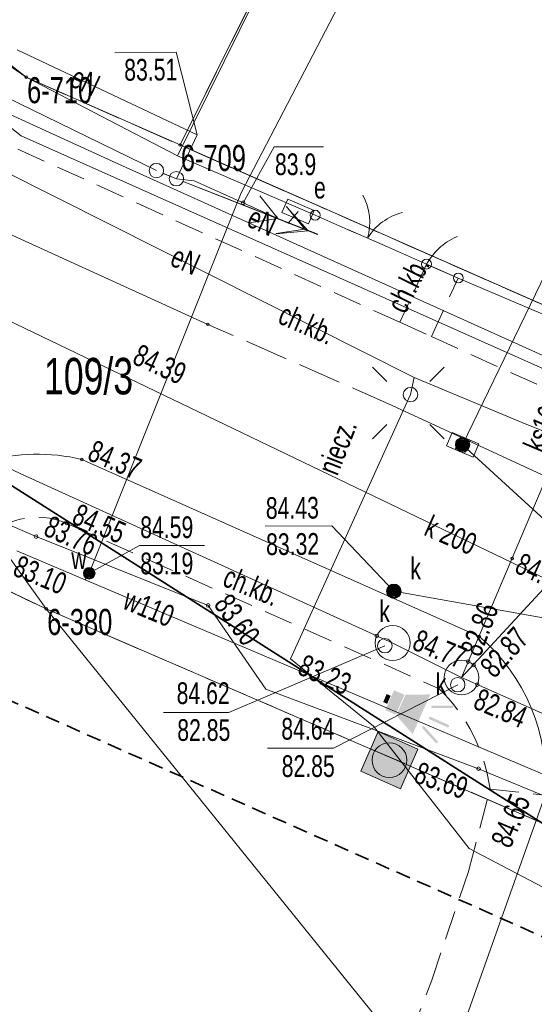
# Model space of a CAD drawing. Header units: metres. Extents: x -1013 to 1493497, y -5789518 to 1032.
# Tile 48 of 73: x -43 to -25, y 31 to 65. Entities that reach past the tile are written whole.
import ezdxf
from ezdxf.xclip import XClip

# ---------------------------------------------------------------- set-up
doc = ezdxf.new("R2010")
doc.units = ezdxf.units.M
doc.header["$MEASUREMENT"] = 0
doc.header["$XCLIPFRAME"] = 0
for name, pattern in [('2_KTCR02', [1.5, 1, -0.5]), ('2_KTJZ01', [2, 1.5, -0.5]), ('GUK', [2, 1.5, -0.5]), ('GUZ', [1, 0.5, -0.5]), ('Przerywana długa', [0.78, 0.5, -0.28])]:
    doc.linetypes.add(name, pattern=pattern)
doc.layers.add('700-L Mapa 1_100 dwg', color=7, linetype='Continuous')
doc.layers.add('711-L Wymiary opisy', color=7, linetype='Continuous')
for name, color, linetype, lineweight in [('703-L Płaszczyzny podejścia 2D3', 152, 'Continuous', 30), ('703-L Płaszczyzny podejścia 2D38', 171, 'Continuous', 35), ('711-L Wymiary opisy1', 7, 'Continuous', 13), ('725-L Sygnalizator świetlno-dźwiękowy1', 7, 'Continuous', 13), ('725-L Sygnalizator świetlno-dźwiękowy253', 2, 'Continuous', 13), ('725-L Sygnalizator świetlno-dźwiękowy85', 1, 'Continuous', 25), ('ex_02_DXF_MZ_500_4_Dzialki7', 9, 'Continuous', 18), ('ex_02_DXF_MZ_500_4_Kontury3', 9, 'Continuous', 18), ('ex_02_DXF_MZ_500_4_KTCR_D_L_17', 9, 'Continuous', 18), ('ex_02_DXF_MZ_500_4_KTCR_E_T_17', 9, 'Continuous', 18), ('ex_02_DXF_MZ_500_4_KTCR_L_17', 9, 'Continuous', 18), ('ex_02_DXF_MZ_500_4_KTJZ_L_07', 9, 'Continuous', 18), ('ex_02_DXF_MZ_500_4_KTKR_D_L_07', 9, 'Continuous', 18), ('ex_02_DXF_MZ_500_4_KTKR_L_07', 9, 'Continuous', 18), ('ex_02_DXF_MZ_500_4_KTOK_L_17', 9, 'Continuous', 18), ('ex_02_DXF_MZ_500_4_KTOK_L_37', 9, 'Continuous', 18), ('ex_02_DXF_MZ_500_4_KTOK_L_47', 9, 'Continuous', 18), ('ex_02_DXF_MZ_500_4_Numery_dzialek7', 9, 'Continuous', 18), ('ex_02_DXF_MZ_500_4_Numery_punktow7', 9, 'Continuous', 18), ('ex_02_DXF_MZ_500_4_Punkty7', 9, 'Continuous', 18), ('ex_02_DXF_MZ_500_4_RTPW_T_17', 9, 'Continuous', 18), ('ex_02_DXF_MZ_500_4_SUBK_L_034', 9, 'Continuous', 18), ('ex_02_DXF_MZ_500_4_SUOE_L_11', 9, 'Continuous', 18), ('ex_02_DXF_MZ_500_4_SUOG_L_052', 9, 'Continuous', 18), ('ex_02_DXF_MZ_500_4_SUPE_D_L_31', 9, 'Continuous', 18), ('ex_02_DXF_MZ_500_4_SUPE_E_T_31', 9, 'Continuous', 18), ('ex_02_DXF_MZ_500_4_SUPE_L_11', 9, 'Continuous', 18), ('ex_02_DXF_MZ_500_4_SUPE_L_31', 9, 'Continuous', 18), ('ex_02_DXF_MZ_500_4_SUPE_S_T_17', 9, 'Continuous', 18), ('ex_02_DXF_MZ_500_4_SUPG_L_252', 9, 'Continuous', 18), ('ex_02_DXF_MZ_500_4_SUPK_D_L_434', 9, 'Continuous', 18), ('ex_02_DXF_MZ_500_4_SUPK_E_T_434', 9, 'Continuous', 18), ('ex_02_DXF_MZ_500_4_SUPK_L_434', 9, 'Continuous', 18), ('ex_02_DXF_MZ_500_4_SUPT_D_L_030', 9, 'Continuous', 18), ('ex_02_DXF_MZ_500_4_SUPW_E_T_05', 9, 'Continuous', 18), ('ex_02_DXF_MZ_500_4_SUPW_L_05', 9, 'Continuous', 18), ('ex_02_DXF_MZ_500_4_SUSM_D_T_07', 9, 'Continuous', 18), ('ex_02_DXF_MZ_500_4_SUSM_D_T_37', 9, 'Continuous', 18), ('ex_02_DXF_MZ_500_4_SUSM_L_47', 9, 'Continuous', 18), ('ex_02_DXF_MZ_500_4_SUTE_T_01', 9, 'Continuous', 18), ('ex_02_DXF_MZ_500_4_SUTG_T_052', 9, 'Continuous', 18), ('ex_02_DXF_MZ_500_4_SUTK_T_034', 9, 'Continuous', 18), ('ex_02_DXF_MZ_500_4_SUTW_T_05', 9, 'Continuous', 18), ('ex_02_DXF_MZ_500_4_SUUE_E_T_27', 9, 'Continuous', 18), ('ex_02_DXF_MZ_500_4_SUUE_T_37', 9, 'Continuous', 18), ('ex_02_DXF_MZ_500_4_SUUK_D_T_97', 9, 'Continuous', 18), ('ex_02_DXF_MZ_500_4_SUUK_E_T_77', 9, 'Continuous', 18), ('ex_02_DXF_MZ_500_4_SUUK_E_T_934', 9, 'Continuous', 18), ('ex_02_DXF_MZ_500_4_SUUK_T_07', 9, 'Continuous', 18), ('ex_02_DXF_MZ_500_4_SUUK_T_234', 9, 'Continuous', 18), ('ex_02_DXF_MZ_500_4_SUUW_E_T_57', 9, 'Continuous', 18), ('ex_02_DXF_MZ_500_4_SUUW_T_77', 9, 'Continuous', 18), ('ex_02_DXF_MZ_500_4_Uzytki3', 9, 'Continuous', 18)]:
    doc.layers.add(name, color=color, linetype=linetype, lineweight=lineweight)
doc.styles.add('STYL_AUTOMATYCZNY_2', font='arial.ttf')
doc.styles.add('STYL_AUTOMATYCZNY_4', font='arial.ttf', dxfattribs={"width": 0.7})
doc.dimstyles.new('STYL_AUTOMATYCZNY__3', dxfattribs={"dimtxt": 0.25, "dimasz": 0.183575, "dimexe": 0.18, "dimexo": 0.04, "dimgap": 0, "dimtad": 1, "dimzin": 0, "dimdsep": 46, "dimtxsty": 'STYL_AUTOMATYCZNY_2', "dimblk": 'ARROWHEAD_8', "dimblk1": 'ARROWHEAD_8', "dimblk2": 'ARROWHEAD_8', "dimcen": 0.09, "dimclrd": 7, "dimclre": 7, "dimclrt": 7, "dimazin": 0, "dimtfac": 1, "dimtdec": 4, "dimtmove": 2, "dimatfit": 3, "dimfxl": 1, "dimtolj": 1, "dimtzin": 0, "dimarcsym": 0})

# ---------------------------------------------------------------- blocks, each defined once
blk = doc.blocks.new('*D60')
at = {"layer": '711-L Wymiary opisy1', "color": 7, "linetype": 'Continuous', "lineweight": 13}
for p, q in [((-23.688, -3.688), (-23.815, -3.738)), ((-23.688, -3.688), (-23.638, -3.815)), ((-23.983, -4.516), (-24.05, -4.396)), ((-23.983, -4.516), (-23.864, -4.449))]:
    blk.add_line(p, q, dxfattribs=at)
blk.add_arc((-18.286, -6.082), 5.908, 156.1008, 164.6316, dxfattribs=at)
at = {"layer": '711-L Wymiary opisy1', "color": 7, "lineweight": 13, "insert": (-25.573, -3.532), "char_height": 0.25, "attachment_point": 7, "rotation": 336.1008, "style": 'STYL_AUTOMATYCZNY_2'}
blk.add_mtext('\\A1;{\\pql;\\fArial|b0|i0|c238|p0;\\W1.000000;8,53°/15%}', dxfattribs=at)
blk = doc.blocks.new('ARROWHEAD_8')
at = {"color": 0, "linetype": 'Continuous', "lineweight": 0}
blk.add_line((0, 0), (-1, 0), dxfattribs=at)
at = {"color": 0, "linetype": 'Continuous', "lineweight": 0, "flags": 128}
blk.add_lwpolyline([(-0.525, 0.525), (0, 0), (-0.525, -0.525)], dxfattribs=at)
blk = doc.blocks.new('*D62')
at = {"layer": '711-L Wymiary opisy1', "color": 7, "linetype": 'Continuous', "lineweight": 13}
for p, q in [((-9.682, 27.468), (-9.815, 27.437)), ((-9.682, 27.468), (-9.651, 27.335)), ((-10.088, 26.709), (-10.136, 26.836)), ((-10.088, 26.709), (-9.96, 26.757))]:
    blk.add_line(p, q, dxfattribs=at)
blk.add_arc((-4.796, 24.363), 5.789, 147.57, 156.1008, dxfattribs=at)
at = {"layer": '711-L Wymiary opisy1', "color": 7, "lineweight": 13, "insert": (-11.672, 27.587), "char_height": 0.25, "attachment_point": 7, "rotation": 336.1008, "style": 'STYL_AUTOMATYCZNY_2'}
blk.add_mtext('\\A1;{\\pql;\\fArial|b0|i0|c238|p0;\\W1.000000;8,53°/15%}', dxfattribs=at)
blk = doc.blocks.new('Rysunek_1_4', base_point=(-51.91, -72.413))
at = {"layer": 'ex_02_DXF_MZ_500_4_Dzialki7', "color": 9, "linetype": 'Continuous', "lineweight": 18}
for p, q in [((-37.703, 60.738), (-26.727, 82.748)), ((-50.904, 69.226), (-43.02, 63.081)), ((-42.33, 44.713), (-56.712, 64.665)), ((-43.02, 63.081), (-37.703, 60.738)), ((-37.703, 60.738), (-19.445, 52.706)), ((-62.15, 54.133), (-42.33, 44.713)), ((-42.33, 44.713), (161.19, -43.067)), ((-42.33, 44.713), (-30.66, 30.293))]:
    blk.add_line(p, q, dxfattribs=at)
at = {"layer": 'ex_02_DXF_MZ_500_4_Kontury3', "color": 9, "linetype": 'GUK', "lineweight": 18}
for p, q in [((-37.703, 60.738), (-11.067, 114.121)), ((-50.904, 69.226), (-43.02, 63.081)), ((-43.02, 63.081), (-37.703, 60.738)), ((-19.445, 52.706), (-37.703, 60.738)), ((-62.149, 54.136), (-42.331, 44.714)), ((-42.331, 44.714), (102.61, -17.792))]:
    blk.add_line(p, q, dxfattribs=at)
at = {"layer": 'ex_02_DXF_MZ_500_4_KTCR_D_L_17', "color": 9, "linetype": '2_KTCR02', "lineweight": 18}
for p, q in [((-27.716, 35.686), (-26.98, 38.483)), ((-29, 31.887), (-27.716, 35.686)), ((-30.817, 27.184), (-29, 31.887))]:
    blk.add_line(p, q, dxfattribs=at)
at = {"layer": 'ex_02_DXF_MZ_500_4_KTCR_L_17', "color": 9, "linetype": '2_KTCR02', "lineweight": 18}
for p, q in [((-30.1, 54.613), (-54.23, 65.543)), ((-29.18, 56.623), (-30.1, 54.613)), ((-28.09, 56.143), (-29.18, 56.623)), ((-29.01, 54.123), (-28.09, 56.143)), ((-30.1, 54.613), (-29.01, 54.123)), ((-30.1, 54.613), (-29.01, 54.123)), ((-29.01, 54.123), (-21.77, 50.843)), ((-41.62, 47.663), (-28.74, 41.953)), ((-26.98, 38.483), (-25.08, 38.283))]:
    blk.add_line(p, q, dxfattribs=at)
for centre, radius, start, end in [((-42.637, 45.416), 2.466, 65.6334, 142.3482), ((-32.895, 37.664), 5.972, 7.8837, 45.905)]:
    blk.add_arc(centre, radius, start, end, dxfattribs=at)
at = {"layer": 'ex_02_DXF_MZ_500_4_KTJZ_L_07', "color": 9, "linetype": '2_KTJZ01', "lineweight": 18}
blk.add_line((-30.37, 51.743), (-36.74, 54.543), dxfattribs=at)
at = {"layer": 'ex_02_DXF_MZ_500_4_KTKR_D_L_07', "color": 9, "linetype": 'Continuous', "lineweight": 18}
blk.add_line((-30.203, 23.828), (-25.08, 38.283), dxfattribs=at)
at = {"layer": 'ex_02_DXF_MZ_500_4_KTKR_L_07', "color": 9, "linetype": 'Continuous', "lineweight": 18}
for p, q in [((-36.74, 54.543), (-56.2, 63.383)), ((-24.9, 49.223), (-30.37, 51.743)), ((-27.36, 43.763), (-41.1, 49.873))]:
    blk.add_line(p, q, dxfattribs=at)
for centre, radius, start, end in [((-42.625, 43.656), 6.402, 76.2158, 135.9957), ((-31.57, 38.797), 6.511, 355.4729, 49.7074)]:
    blk.add_arc(centre, radius, start, end, dxfattribs=at)
at = {"layer": 'ex_02_DXF_MZ_500_4_KTOK_L_17', "color": 9, "linetype": 'Continuous', "lineweight": 18}
for p, q in [((-33.03, 58.313), (-31.677, 57.719)), ((-31.906, 57.82), (-30.532, 57.217)), ((-30.532, 57.217), (-29.18, 56.623))]:
    blk.add_line(p, q, dxfattribs=at)
for centre in [(-33.03, 58.313), (-29.18, 56.623)]:
    blk.add_circle(centre, 0.17, dxfattribs=at)
for centre, start, end in [((-33.144, 58.061), 344.2449, 28.3192), ((-29.517, 56.469), 104.2816, 148.3559)]:
    blk.add_arc(centre, 2, start, end, dxfattribs=at)
at = {"layer": 'ex_02_DXF_MZ_500_4_KTOK_L_37', "color": 9, "linetype": 'Continuous', "lineweight": 18}
for p, q in [((-28.385, 57.444), (-28.306, 57.485)), ((-28.306, 57.485), (-28.226, 57.527)), ((-28.226, 57.527), (-28.14, 57.566)), ((-28.14, 57.566), (-28.11, 57.574)), ((-28.827, 57.091), (-28.754, 57.157)), ((-28.754, 57.157), (-28.689, 57.227)), ((-28.689, 57.227), (-28.613, 57.281)), ((-28.613, 57.281), (-28.533, 57.345)), ((-28.533, 57.345), (-28.461, 57.389)), ((-28.461, 57.389), (-28.385, 57.444)), ((-29.07, 56.793), (-29.02, 56.869)), ((-29.02, 56.869), (-28.95, 56.948)), ((-28.95, 56.948), (-28.892, 57.021)), ((-28.892, 57.021), (-28.827, 57.091)), ((-29.18, 56.623), (-29.125, 56.708)), ((-29.18, 56.623), (-28.63, 56.383)), ((-29.125, 56.708), (-29.07, 56.793)), ((-28.63, 56.383), (-28.08, 56.143))]:
    blk.add_line(p, q, dxfattribs=at)
for centre in [(-29.18, 56.623), (-28.08, 56.143)]:
    blk.add_circle(centre, 0.17, dxfattribs=at)
at = {"layer": 'ex_02_DXF_MZ_500_4_KTOK_L_47', "color": 9, "linetype": 'Continuous', "lineweight": 18}
for p, q in [((-43.02, 63.081), (-49.202, 67.328)), ((-34.469, 67.087), (-37.79, 60.363)), ((-43.02, 63.081), (-37.79, 60.363)), ((-37.79, 60.363), (-33.03, 58.313)), ((-28.08, 56.143), (-21.18, 53.202))]:
    blk.add_line(p, q, dxfattribs=at)
at = {"layer": 'ex_02_DXF_MZ_500_4_Punkty7', "color": 9, "linetype": 'Continuous', "lineweight": 18}
for centre in [(-43.02, 63.081), (-37.703, 60.738), (-42.33, 44.713)]:
    blk.add_circle(centre, 0.045, dxfattribs=at)
at = {"layer": 'ex_02_DXF_MZ_500_4_RTPW_T_17', "color": 9, "linetype": 'Continuous', "lineweight": 18}
for centre in [(-36.74, 54.543), (-41.1, 49.873), (-41.62, 47.663), (-26.22, 46.453), (-27.36, 43.763)]:
    blk.add_circle(centre, 0.045, dxfattribs=at)
at = {"layer": 'ex_02_DXF_MZ_500_4_SUBK_L_034', "color": 9, "linetype": 'Continuous', "lineweight": 18}
for centre, radius in [((-30.35, 43.533), 0.605), ((-27.97, 42.343), 0.597)]:
    blk.add_circle(centre, radius, dxfattribs=at)
at = {"layer": 'ex_02_DXF_MZ_500_4_SUOE_L_11', "color": 9, "linetype": 'Continuous', "lineweight": 18}
blk.add_line((-35.52, 58.743), (-37.22, 59.503), dxfattribs=at)
at = {"layer": 'ex_02_DXF_MZ_500_4_SUOG_L_052', "color": 9, "linetype": 'Continuous', "lineweight": 18}
for p, q in [((-42.68, 47.213), (-55.35, 52.653)), ((-19.98, 36.113), (-27.38, 39.193))]:
    blk.add_line(p, q, dxfattribs=at)
at = {"layer": 'ex_02_DXF_MZ_500_4_SUPE_D_L_31', "color": 9, "linetype": 'Continuous', "lineweight": 18}
for p, q in [((-43.337, 64.029), (-37.106, 61.093)), ((-41.951, 58.908), (-47.591, 61.749)), ((-37.106, 61.093), (-37.83, 59.573)), ((-29.606, 52.705), (-41.951, 58.908)), ((-29.732, 52.114), (-29.606, 52.705)), ((-29.606, 52.705), (-25.705, 51.082)), ((-33.888, 42.984), (-29.732, 52.114)), ((-25.705, 51.082), (-23.087, 50.02)), ((-31.012, 40.664), (-33.888, 42.984)), ((-27.702, 36.436), (-31.012, 40.664)), ((-21.84, 33.357), (-27.702, 36.436))]:
    blk.add_line(p, q, dxfattribs=at)
at = {"layer": 'ex_02_DXF_MZ_500_4_SUPE_L_11', "color": 9, "linetype": 'Continuous', "lineweight": 18}
blk.add_line((-43.786, 62.426), (-38.52, 59.853), dxfattribs=at)
at = {"layer": 'ex_02_DXF_MZ_500_4_SUPE_L_31', "color": 9, "linetype": 'Continuous', "lineweight": 18}
for p, q in [((-37.22, 59.503), (-37.83, 59.573)), ((-37.597, 59.481), (-32.948, 57.642)), ((-35.52, 58.743), (-37.22, 59.503)), ((-33.96, 58.033), (-35.52, 58.743)), ((-34.019, 58.604), (-33.273, 57.771)), ((-33.62, 58.443), (-33.96, 58.033)), ((-34.387, 57.674), (-33.273, 57.771))]:
    blk.add_line(p, q, dxfattribs=at)
at = {"layer": 'ex_02_DXF_MZ_500_4_SUPE_S_T_17', "color": 9, "linetype": 'Continuous', "lineweight": 18}
for p, q in [((-37.597, 59.482), (-32.942, 57.655)), ((-34.947, 58.979), (-34.324, 58.197)), ((-34.017, 58.614), (-33.393, 57.832)), ((-34.324, 58.197), (-35.313, 58.048)), ((-33.393, 57.832), (-34.382, 57.683))]:
    blk.add_line(p, q, dxfattribs=at)
at = {"layer": 'ex_02_DXF_MZ_500_4_SUPG_L_252', "color": 9, "linetype": 'Continuous', "lineweight": 18}
for p, q in [((-42.68, 47.213), (-55.35, 52.653)), ((-36.73, 44.833), (-42.68, 47.213)), ((-34.74, 41.943), (-36.73, 44.833)), ((-27.38, 39.193), (-34.74, 41.943)), ((-19.98, 36.113), (-27.38, 39.193))]:
    blk.add_line(p, q, dxfattribs=at)
at = {"layer": 'ex_02_DXF_MZ_500_4_SUPK_D_L_434', "color": 9, "linetype": 'Continuous', "lineweight": 18}
for p, q in [((-45.397, 55.524), (-20.52, 43.573)), ((-27.93, 50.383), (-20.52, 43.573)), ((-20.52, 43.573), (-30.31, 45.323))]:
    blk.add_line(p, q, dxfattribs=at)
at = {"layer": 'ex_02_DXF_MZ_500_4_SUPK_E_T_434', "color": 9, "linetype": 'Continuous', "lineweight": 18}
blk.add_line((-27.93, 50.383), (-24.874, 56.698), dxfattribs=at)
at = {"layer": 'ex_02_DXF_MZ_500_4_SUPK_L_434', "color": 9, "linetype": 'Continuous', "lineweight": 18}
for p, q in [((-43.21, 49.383), (-56.84, 55.733)), ((-23.9, 51.943), (-27.97, 42.343)), ((-27.97, 42.343), (-21.01, 49.873)), ((-30.35, 43.533), (-43.21, 49.383)), ((-30.35, 43.533), (-27.97, 42.343)), ((-27.97, 42.343), (7.52, 26.613))]:
    blk.add_line(p, q, dxfattribs=at)
at = {"layer": 'ex_02_DXF_MZ_500_4_SUPT_D_L_030', "color": 9, "linetype": 'Continuous', "lineweight": 18}
for p, q in [((-39.919, 60.123), (-43.732, 61.866)), ((-43.739, 61.486), (-43.196, 61.06)), ((-43.196, 61.06), (-25.88, 53.341)), ((-2.678, 43.333), (-39.919, 60.123)), ((-25.88, 53.341), (-12.638, 47.393))]:
    blk.add_line(p, q, dxfattribs=at)
at = {"layer": 'ex_02_DXF_MZ_500_4_SUPW_L_05', "color": 9, "linetype": 'Continuous', "lineweight": 18}
for p, q in [((-28.46, 72.773), (-35.59, 59.083)), ((-35.59, 59.083), (-40.84, 45.943)), ((-40.981, 45.719), (-43.35, 46.723)), ((-40.84, 45.943), (-40.981, 45.719)), ((-25.94, 39.343), (-40.981, 45.719)), ((-18.99, 36.363), (-25.94, 39.343))]:
    blk.add_line(p, q, dxfattribs=at)
at = {"layer": 'ex_02_DXF_MZ_500_4_SUSM_D_T_07', "color": 9, "linetype": 'Continuous', "lineweight": 18}
for p, q in [((-30.553, 52.566), (-31.048, 53.06)), ((-29.068, 52.566), (-28.573, 53.06)), ((-30.553, 51.081), (-31.048, 50.586)), ((-29.068, 51.081), (-28.573, 50.586))]:
    blk.add_line(p, q, dxfattribs=at)
at = {"layer": 'ex_02_DXF_MZ_500_4_SUSM_D_T_37', "color": 9, "linetype": 'Continuous', "lineweight": 18}
blk.add_circle((-29.732, 52.114), 0.25, dxfattribs=at)
at = {"layer": 'ex_02_DXF_MZ_500_4_SUSM_L_47', "color": 9, "linetype": 'Continuous', "lineweight": 18}
for p, q in [((-38.293, 59.761), (-37.83, 59.573)), ((-38.288, 59.759), (-37.825, 59.571))]:
    blk.add_line(p, q, dxfattribs=at)
for centre in [(-38.52, 59.853), (-37.83, 59.573)]:
    blk.add_circle(centre, 0.25, dxfattribs=at)
at = {"layer": 'ex_02_DXF_MZ_500_4_SUTE_T_01', "color": 9, "linetype": 'Continuous', "lineweight": 18}
for p, q in [((-39.953, 63.927), (-37.836, 63.942)), ((-37.106, 61.093), (-37.836, 63.942)), ((-35.52, 58.743), (-34.451, 60.677)), ((-34.451, 60.677), (-32.741, 60.677))]:
    blk.add_line(p, q, dxfattribs=at)
blk.add_circle((-35.52, 58.743), 0.0625, dxfattribs=at)
at = {"layer": 'ex_02_DXF_MZ_500_4_SUTG_T_052', "color": 9, "linetype": 'Continuous', "lineweight": 18}
for centre in [(-42.68, 47.213), (-36.73, 44.833), (-27.38, 39.193)]:
    blk.add_circle(centre, 0.0625, dxfattribs=at)
at = {"layer": 'ex_02_DXF_MZ_500_4_SUTK_T_034', "color": 9, "linetype": 'Continuous', "lineweight": 18}
for p, q in [((-34.762, 47.572), (-32.455, 47.588)), ((-30.31, 45.323), (-32.455, 47.588)), ((-30.62, 43.443), (-36.019, 41.137)), ((-28.1, 42.093), (-32.399, 39.905)), ((-38.272, 41.137), (-36.019, 41.137)), ((-34.679, 39.905), (-32.399, 39.905))]:
    blk.add_line(p, q, dxfattribs=at)
for centre in [(-30.9, 43.783), (-27.737, 42.893), (-27.549, 42.771), (-27.424, 42.101)]:
    blk.add_circle(centre, 0.0625, dxfattribs=at)
at = {"layer": 'ex_02_DXF_MZ_500_4_SUTW_T_05', "color": 9, "linetype": 'Continuous', "lineweight": 18}
for p, q in [((-40.84, 45.943), (-39.11, 46.909)), ((-39.11, 46.909), (-36.857, 46.909))]:
    blk.add_line(p, q, dxfattribs=at)
blk.add_circle((-40.84, 45.943), 0.0625, dxfattribs=at)
at = {"layer": 'ex_02_DXF_MZ_500_4_SUUE_T_37', "color": 9, "linetype": 'Continuous', "lineweight": 18}
for p, q in [((-33.981, 58.869), (-34.178, 58.409)), ((-33.062, 58.476), (-33.981, 58.869)), ((-34.178, 58.409), (-33.258, 58.017)), ((-33.258, 58.017), (-33.062, 58.476))]:
    blk.add_line(p, q, dxfattribs=at)
at = {"layer": 'ex_02_DXF_MZ_500_4_SUUK_D_T_97', "color": 9, "linetype": 'Continuous', "lineweight": 18}
for centre, radius in [((-27.93, 50.383), 0.25), ((-27.93, 50.383), 0.225), ((-27.93, 50.383), 0.2), ((-27.93, 50.383), 0.175), ((-27.93, 50.383), 0.15), ((-27.93, 50.383), 0.125), ((-27.93, 50.383), 0.1), ((-27.93, 50.383), 0.075), ((-27.93, 50.383), 0.05), ((-27.93, 50.383), 0.025), ((-27.93, 50.383), 0.00715), ((-30.31, 45.323), 0.25), ((-30.31, 45.323), 0.225), ((-30.31, 45.323), 0.2), ((-30.31, 45.323), 0.175), ((-30.31, 45.323), 0.15), ((-30.31, 45.323), 0.125), ((-30.31, 45.323), 0.1), ((-30.31, 45.323), 0.075), ((-30.31, 45.323), 0.05), ((-30.31, 45.323), 0.025), ((-30.31, 45.323), 0.00715)]:
    blk.add_circle(centre, radius, dxfattribs=at)
at = {"layer": 'ex_02_DXF_MZ_500_4_SUUK_T_07', "color": 9, "linetype": 'Continuous', "lineweight": 18}
for p, q in [((-28.488, 50.348), (-28.293, 50.808)), ((-28.293, 50.808), (-27.372, 50.418)), ((-27.993, 50.681), (-28.188, 50.221)), ((-27.567, 49.958), (-28.488, 50.348)), ((-27.671, 50.545), (-27.866, 50.084)), ((-27.372, 50.418), (-27.567, 49.958))]:
    blk.add_line(p, q, dxfattribs=at)
at = {"layer": 'ex_02_DXF_MZ_500_4_SUUK_T_234', "color": 9, "linetype": 'Continuous', "lineweight": 18}
for centre in [(-30.62, 43.443), (-28.1, 42.093)]:
    blk.add_circle(centre, 0.25, dxfattribs=at)
at = {"layer": 'ex_02_DXF_MZ_500_4_SUUW_T_77', "color": 9, "linetype": 'Continuous', "lineweight": 18}
for radius in [0.2, 0.175, 0.15, 0.125, 0.1, 0.075, 0.05, 0.025, 0.00715]:
    blk.add_circle((-40.84, 45.943), radius, dxfattribs=at)
at = {"layer": 'ex_02_DXF_MZ_500_4_Uzytki3', "color": 9, "linetype": 'GUZ', "lineweight": 18}
for p, q in [((-37.703, 60.738), (-11.067, 114.121)), ((-50.904, 69.226), (-43.02, 63.081)), ((-43.02, 63.081), (-37.703, 60.738)), ((-37.703, 60.738), (-19.445, 52.706)), ((-62.149, 54.136), (-42.331, 44.714)), ((-42.331, 44.714), (102.61, -17.792))]:
    blk.add_line(p, q, dxfattribs=at)
at = {"layer": 'ex_02_DXF_MZ_500_4_KTCR_E_T_17', "color": 9, "linetype": 'Continuous', "lineweight": 18, "char_height": 0.75, "attachment_point": 4, "style": 'STYL_AUTOMATYCZNY_4'}
for insert, rotation in [((-30.244, 55.034), 63.8861), ((-34.218, 54.941), 336.438), ((-36.139, 45.871), 337.8337)]:
    blk.add_mtext('\\A1;{\\pql;\\fArial|b0|i0|c238|p0;\\W0.700000;ch.kb.}', dxfattribs=dict(at, insert=insert, rotation=rotation))
at = {"layer": 'ex_02_DXF_MZ_500_4_Numery_dzialek7', "color": 9, "linetype": 'Continuous', "lineweight": 18, "insert": (-42.408, 53.384), "char_height": 1.26, "attachment_point": 1, "style": 'STYL_AUTOMATYCZNY_4'}
blk.add_mtext('\\A1;{\\pql;\\fArial|b0|i0|c238|p0;\\W0.700000;109/3}', dxfattribs=at)
at = {"layer": 'ex_02_DXF_MZ_500_4_Numery_punktow7', "color": 9, "linetype": 'Continuous', "lineweight": 18, "char_height": 0.9, "attachment_point": 1, "style": 'STYL_AUTOMATYCZNY_4'}
for s, insert in [('\\A1;{\\pql;\\fArial|b0|i0|c238|p0;\\W0.700000;6-710}', (-42.992, 63.081)), ('\\A1;{\\pql;\\fArial|b0|i0|c238|p0;\\W0.700000;6-709}', (-37.675, 60.738)), ('\\A1;{\\pql;\\fArial|b0|i0|c238|p0;\\W0.700000;6-380}', (-42.297, 44.713))]:
    blk.add_mtext(s, dxfattribs=dict(at, insert=insert))
at = {"layer": 'ex_02_DXF_MZ_500_4_RTPW_T_17', "color": 9, "linetype": 'Continuous', "lineweight": 18, "char_height": 0.75, "style": 'STYL_AUTOMATYCZNY_4'}
for s, insert, attachment_point, rotation in [('\\A1;{\\pql;\\fArial|b0|i0|c238|p0;\\W0.700000;84.39}', (-39.082, 53.887), 1, 335.4328), ('\\A1;{\\pql;\\fArial|b0|i0|c238|p0;\\W0.700000;84.37}', (-40.951, 49.87), 7, 337.0206), ('\\A1;{\\pql;\\fArial|b0|i0|c238|p0;\\W0.700000;84.55}', (-41.492, 47.679), 7, 336.3078), ('\\A1;{\\pql;\\fArial|b0|i0|c238|p0;\\W0.700000;84.52}', (-26.022, 46.329), 4, 335.4328), ('\\A1;{\\pql;\\fArial|b0|i0|c238|p0;\\W0.700000;84.77}', (-29.723, 43.325), 7, 337.5708), ('\\A1;{\\pql;\\fArial|b0|i0|c238|p0;\\W0.700000;84.65}', (-26.972, 36.698), 1, 67.2176)]:
    blk.add_mtext(s, dxfattribs=dict(at, insert=insert, attachment_point=attachment_point, rotation=rotation))
at = {"layer": 'ex_02_DXF_MZ_500_4_SUPE_E_T_31', "color": 9, "linetype": 'Continuous', "lineweight": 18, "char_height": 0.75, "style": 'STYL_AUTOMATYCZNY_4'}
for s, insert, attachment_point, rotation in [('\\A1;{\\pql;\\fArial|b0|i0|c238|p0;\\W0.700000;eN}', (-41.406, 63.136), 4, 334.7677), ('\\A1;{\\pql;\\fArial|b0|i0|c238|p0;\\W0.700000;eN}', (-35.29, 58.294), 4, 335.529), ('\\A1;{\\pql;\\fArial|b0|i0|c238|p0;\\W0.700000;eN}', (-37.946, 56.939), 4, 336.4428), ('\\A1;{\\pql;\\fArial|b0|i0|c238|p0;\\W0.700000;niecz. }', (-32.252, 49.278), 7, 68.607)]:
    blk.add_mtext(s, dxfattribs=dict(at, insert=insert, attachment_point=attachment_point, rotation=rotation))
at = {"layer": 'ex_02_DXF_MZ_500_4_SUPK_E_T_434', "color": 9, "linetype": 'Continuous', "lineweight": 18, "char_height": 0.75, "style": 'STYL_AUTOMATYCZNY_4'}
for s, insert, attachment_point, rotation in [('\\A1;{\\pql;\\fArial|b0|i0|c238|p0;\\W0.700000;ks160}', (-25.5, 50.212), 4, 67.0251), ('\\A1;{\\pql;\\fArial|b0|i0|c238|p0;\\W0.700000;k 200}', (-29.312, 47.27), 7, 336.177)]:
    blk.add_mtext(s, dxfattribs=dict(at, insert=insert, attachment_point=attachment_point, rotation=rotation))
at = {"layer": 'ex_02_DXF_MZ_500_4_SUPW_E_T_05', "color": 9, "linetype": 'Continuous', "lineweight": 18, "insert": (-39.736, 44.732), "char_height": 0.75, "attachment_point": 7, "rotation": 337.5, "style": 'STYL_AUTOMATYCZNY_4'}
blk.add_mtext('\\A1;{\\pql;\\fArial|b0|i0|c238|p0;\\W0.700000;w110}', dxfattribs=at)
at = {"layer": 'ex_02_DXF_MZ_500_4_SUTE_T_01', "color": 9, "linetype": 'Continuous', "lineweight": 18, "insert": (-39.636, 63.708), "char_height": 0.75, "attachment_point": 1, "rotation": 0.405, "style": 'STYL_AUTOMATYCZNY_4'}
blk.add_mtext('\\A1;{\\pql;\\fArial|b0|i0|c238|p0;\\W0.700000;83.51}', dxfattribs=at)
at = {"layer": 'ex_02_DXF_MZ_500_4_SUTE_T_01', "color": 9, "linetype": 'Continuous', "lineweight": 18, "insert": (-34.421, 60.067), "char_height": 0.75, "attachment_point": 4, "style": 'STYL_AUTOMATYCZNY_4'}
blk.add_mtext('\\A1;{\\pql;\\fArial|b0|i0|c238|p0;\\W0.700000;83.9}', dxfattribs=at)
at = {"layer": 'ex_02_DXF_MZ_500_4_SUTG_T_052', "color": 9, "linetype": 'Continuous', "lineweight": 18, "char_height": 0.75, "attachment_point": 7, "style": 'STYL_AUTOMATYCZNY_4'}
for s, insert, rotation in [('\\A1;{\\pql;\\fArial|b0|i0|c238|p0;\\W0.700000;83.76}', (-42.47, 47.267), 336.1495), ('\\A1;{\\pql;\\fArial|b0|i0|c238|p0;\\W0.700000;83.60}', (-36.571, 44.861), 305.5377), ('\\A1;{\\pql;\\fArial|b0|i0|c238|p0;\\W0.700000;83.69}', (-29.658, 38.73), 340.6155)]:
    blk.add_mtext(s, dxfattribs=dict(at, insert=insert, rotation=rotation))
at = {"layer": 'ex_02_DXF_MZ_500_4_SUTK_T_034', "color": 9, "linetype": 'Continuous', "lineweight": 18, "char_height": 0.75, "style": 'STYL_AUTOMATYCZNY_4'}
for s, insert, attachment_point, rotation in [('\\A1;{\\pql;\\fArial|b0|i0|c238|p0;\\W0.700000;84.43}', (-34.739, 48.572), 1, 0.4031), ('\\A1;{\\pql;\\fArial|b0|i0|c238|p0;\\W0.700000;83.32}', (-34.73, 47.322), 1, 0.4031), ('\\A1;{\\pql;\\fArial|b0|i0|c238|p0;\\W0.700000;82.86}', (-27.668, 43.152), 4, 69.444), ('\\A1;{\\pql;\\fArial|b0|i0|c238|p0;\\W0.700000;82.87}', (-27.385, 42.786), 1, 47.9482), ('\\A1;{\\pql;\\fArial|b0|i0|c238|p0;\\W0.700000;83.23}', (-33.373, 43.17), 1, 335.4623), ('\\A1;{\\pql;\\fArial|b0|i0|c238|p0;\\W0.700000;82.84}', (-27.313, 41.992), 1, 336.7781)]:
    blk.add_mtext(s, dxfattribs=dict(at, insert=insert, attachment_point=attachment_point, rotation=rotation))
for s, insert, attachment_point in [('\\A1;{\\pql;\\fArial|b0|i0|c238|p0;\\W0.700000;84.62}', (-37.821, 41.417), 7), ('\\A1;{\\pql;\\fArial|b0|i0|c238|p0;\\W0.700000;82.85}', (-37.799, 40.904), 1), ('\\A1;{\\pql;\\fArial|b0|i0|c238|p0;\\W0.700000;84.64}', (-34.201, 40.186), 7), ('\\A1;{\\pql;\\fArial|b0|i0|c238|p0;\\W0.700000;82.85}', (-34.188, 39.658), 1)]:
    blk.add_mtext(s, dxfattribs=dict(at, insert=insert, attachment_point=attachment_point))
at = {"layer": 'ex_02_DXF_MZ_500_4_SUTW_T_05', "color": 9, "linetype": 'Continuous', "lineweight": 18, "char_height": 0.75, "attachment_point": 1, "style": 'STYL_AUTOMATYCZNY_4'}
for s, insert in [('\\A1;{\\pql;\\fArial|b0|i0|c238|p0;\\W0.700000;84.59}', (-39.08, 47.909)), ('\\A1;{\\pql;\\fArial|b0|i0|c238|p0;\\W0.700000;83.19}', (-39.08, 46.659))]:
    blk.add_mtext(s, dxfattribs=dict(at, insert=insert))
at = {"layer": 'ex_02_DXF_MZ_500_4_SUTW_T_05', "color": 9, "linetype": 'Continuous', "lineweight": 18, "insert": (-43.243, 46.589), "char_height": 0.75, "attachment_point": 1, "rotation": 337.4375, "style": 'STYL_AUTOMATYCZNY_4'}
blk.add_mtext('\\A1;{\\pql;\\fArial|b0|i0|c238|p0;\\W0.700000;83.10}', dxfattribs=at)
at = {"layer": 'ex_02_DXF_MZ_500_4_SUUE_E_T_27', "color": 9, "linetype": 'Continuous', "lineweight": 18, "insert": (-33.07, 58.88), "char_height": 0.75, "attachment_point": 7, "style": 'STYL_AUTOMATYCZNY_4'}
blk.add_mtext('\\A1;{\\pql;\\fArial|b0|i0|c238|p0;\\W0.700000;e}', dxfattribs=at)
at = {"layer": 'ex_02_DXF_MZ_500_4_SUUK_E_T_77', "color": 9, "linetype": 'Continuous', "lineweight": 18, "char_height": 0.75, "style": 'STYL_AUTOMATYCZNY_4'}
for insert, attachment_point in [((-29.738, 46.114), 4), ((-30.812, 44.259), 7)]:
    blk.add_mtext('\\A1;{\\pql;\\fArial|b0|i0|c238|p0;\\W0.700000;k}', dxfattribs=dict(at, insert=insert, attachment_point=attachment_point))
at = {"layer": 'ex_02_DXF_MZ_500_4_SUUK_E_T_934', "color": 9, "linetype": 'Continuous', "lineweight": 18, "insert": (-28.862, 42.486), "char_height": 0.75, "attachment_point": 1, "style": 'STYL_AUTOMATYCZNY_4'}
blk.add_mtext('\\A1;{\\pql;\\fArial|b0|i0|c238|p0;\\W0.700000;k}', dxfattribs=at)
at = {"layer": 'ex_02_DXF_MZ_500_4_SUUW_E_T_57', "color": 9, "linetype": 'Continuous', "lineweight": 18, "insert": (-41.464, 46.093), "char_height": 0.75, "attachment_point": 7, "style": 'STYL_AUTOMATYCZNY_4'}
blk.add_mtext('\\A1;{\\pql;\\fArial|b0|i0|c238|p0;\\W0.700000;w}', dxfattribs=at)

msp = doc.modelspace()

# ---------------------------------------------------------------- hatches: boundary and pattern name
at = {"layer": '725-L Sygnalizator świetlno-dźwiękowy1', "linetype": 'Continuous', "lineweight": 13}
h = msp.add_hatch(color=7, dxfattribs=at)
h.paths.add_polyline_path([(-30.8461, 40.4806), (-31.4538, 39.1092), (-30.0824, 38.5015), (-29.4747, 39.8729)])
h.paths.add_polyline_path([(-29.8643, 39.4911, 1), (-31.0643, 39.4911, 1)], flags=0)
at = {"layer": '725-L Sygnalizator świetlno-dźwiękowy253', "linetype": 'Continuous', "lineweight": 13}
msp.add_hatch(color=2, dxfattribs=at).paths.add_polyline_path([(-31.0643, 39.4911, 1), (-29.8643, 39.4911, 1)])
at = {"layer": '725-L Sygnalizator świetlno-dźwiękowy85', "linetype": 'Continuous', "lineweight": 25}
for points in [[(-30.3014, 41.9034), (-30.6052, 41.2177), (-30.2454, 41.0583), (-29.9416, 41.744)], [(-30.5571, 41.7706), (-30.6786, 41.4963), (-30.5415, 41.4356), (-30.42, 41.7098)], [(-30.2236, 41.0334), (-29.9085, 41.7445), (-29.0497, 41.7589), (-29.6574, 40.3875)], [(-28.9728, 41.2846), (-28.2978, 41.2846, 1), (-28.2978, 41.3746), (-28.9728, 41.3746, 1)], [(-29.0733, 40.8998), (-28.4562, 40.6264, 1), (-28.4197, 40.7086), (-29.0368, 40.9821, 1)], [(-29.2544, 40.6492), (-28.801, 40.1492, -1), (-28.8676, 40.0887), (-29.3211, 40.5887, -1)]]:
    msp.add_hatch(color=1, dxfattribs=at).paths.add_polyline_path(points)

# ---------------------------------------------------------------- linework, layer by layer
at = {"layer": '703-L Płaszczyzny podejścia 2D3', "color": 152, "linetype": 'Continuous', "lineweight": 30}
msp.add_circle((8.2273, 10.355), 1021.6593, dxfattribs=at)
at = {"layer": '703-L Płaszczyzny podejścia 2D38', "color": 171, "linetype": 'Continuous', "lineweight": 35}
msp.add_line((-4.7955, 24.3632), (-336.8033, 235.3053), dxfattribs=at)
at = {"layer": '703-L Płaszczyzny podejścia 2D38', "color": 171, "linetype": 'Przerywana długa', "lineweight": 35}
msp.add_line((-4.7955, 24.3632), (-360.4425, 181.9583), dxfattribs=at)
at = {"layer": '725-L Sygnalizator świetlno-dźwiękowy1', "color": 7, "linetype": 'Continuous', "lineweight": 13, "flags": 128}
msp.add_lwpolyline([(-30.8461, 40.4806), (-31.4538, 39.1092), (-30.0824, 38.5015), (-29.4747, 39.8729)], close=True, dxfattribs=at)
for points in [[(-29.8643, 39.4911, 1), (-31.0643, 39.4911, 1)], [(-31.0643, 39.4911, 1), (-29.8643, 39.4911, 1)]]:
    msp.add_lwpolyline(points, format="xyb", close=True, dxfattribs=at)

# ---------------------------------------------------------------- block references
at = {"layer": '700-L Mapa 1_100 dwg', "color": 52, "linetype": 'Continuous', "lineweight": 25}
ref = msp.add_blockref('Rysunek_1_4', (-51.9097, -72.4133), dxfattribs=at)
XClip(ref).set_block_clipping_path([(-454.4097296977, -337.82710067), (350.5902703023, 193.0005136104)])

# ---------------------------------------------------------------- dimensions: what is measured, and where the dimension line sits
at = {"layer": '711-L Wymiary opisy', "color": 7, "linetype": 'Continuous', "lineweight": 13}
for base, center, p1, p2, picture, middle in [((-9.8993, 27.0958), (-4.7955, 24.3632), (-360.4425, 181.9583), (-56.0049, 56.8993), '*D62', (-10.8957, 27.3794)), ((-23.8512, -4.0963), (-18.2863, -6.0816), (-397.5726, 98.1664), (-373.9333, 151.5134), '*D60', (-24.7964, -3.7394))]:
    dim = msp.add_angular_dim_3p(base=base, center=center, p1=p1, p2=p2, text='8,53°/15%', dimstyle='STYL_AUTOMATYCZNY__3', dxfattribs=at)
    dim.commit()
    dim.dimension.update_dxf_attribs({"geometry": picture, "text_midpoint": middle, "dimtype": 165, "text_rotation": 336.10081})

doc.saveas('drawing.dxf')
